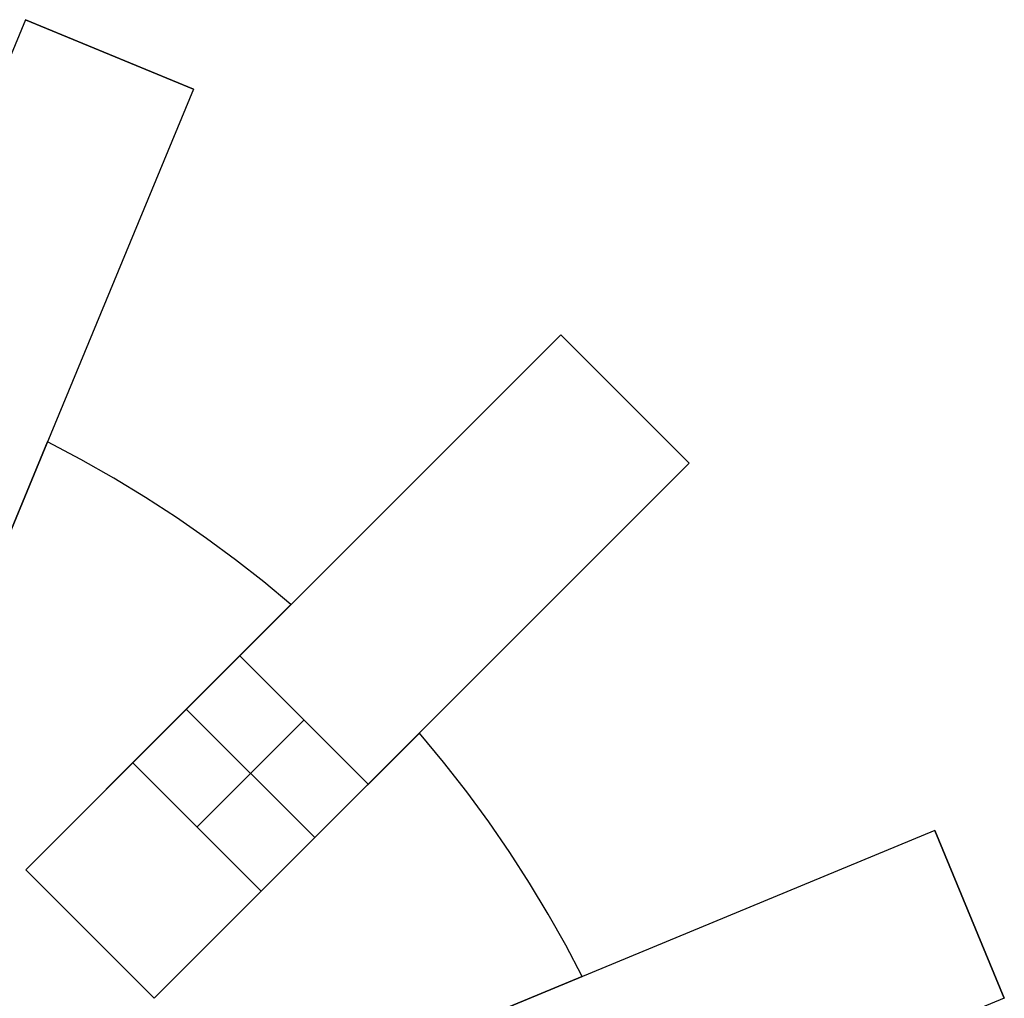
# Model space of a CAD drawing. Header units: millimetres. Extents: x 625 to 835, y -1439 to -1229.
# Tile 9 of 9: x 764 to 829, y -1300 to -1235. Entities that reach past the tile are written whole.
import ezdxf

# ---------------------------------------------------------------- set-up
doc = ezdxf.new("R2010")
doc.units = ezdxf.units.MM

msp = doc.modelspace()

# ---------------------------------------------------------------- linework, layer by layer
for points in [[(764.638, -1235.12), (745.504, -1281.314)], [(775.725, -1239.713), (764.638, -1235.12)], [(775.725, -1239.713), (764.638, -1235.12)], [(764.638, -1235.12), (775.725, -1239.713)], [(764.638, -1235.12), (775.725, -1239.713)], [(775.725, -1239.713), (756.591, -1285.907)], [(800.004, -1255.935), (764.648, -1291.29)], [(808.489, -1264.42), (800.004, -1255.935)], [(808.489, -1264.42), (800.004, -1255.935)], [(800.004, -1255.935), (808.489, -1264.42)], [(762.331, -1272.048), (766.072, -1263.018)], [(766.072, -1263.018), (762.331, -1272.048)], [(762.331, -1272.048), (766.072, -1263.018)], [(766.072, -1263.018), (762.331, -1272.048)], [(782.167, -1273.772), (780.373, -1272.274), (778.514, -1270.813), (776.593, -1269.392), (774.609, -1268.015), (772.563, -1266.686), (770.457, -1265.408), (768.293, -1264.184), (766.072, -1263.018)], [(782.167, -1273.772), (780.373, -1272.274), (778.514, -1270.813), (776.593, -1269.392), (774.609, -1268.015), (772.563, -1266.686), (770.457, -1265.408), (768.293, -1264.184), (766.072, -1263.018)], [(782.167, -1273.772), (780.373, -1272.274), (778.514, -1270.813), (776.593, -1269.392), (774.609, -1268.015), (772.563, -1266.686), (770.457, -1265.408), (768.293, -1264.184), (766.072, -1263.018)], [(782.167, -1273.772), (780.373, -1272.274), (778.514, -1270.813), (776.593, -1269.392), (774.609, -1268.015), (772.563, -1266.686), (770.457, -1265.408), (768.293, -1264.184), (766.072, -1263.018)], [(782.167, -1273.772), (780.373, -1272.274), (778.514, -1270.813), (776.593, -1269.392), (774.609, -1268.015), (772.563, -1266.686), (770.457, -1265.408), (768.293, -1264.184), (766.072, -1263.018)], [(782.167, -1273.772), (780.373, -1272.274), (778.514, -1270.813), (776.593, -1269.392), (774.609, -1268.015), (772.563, -1266.686), (770.457, -1265.408), (768.293, -1264.184), (766.072, -1263.018)], [(808.489, -1264.42), (773.134, -1299.776)], [(782.167, -1273.772), (775.255, -1280.684)], [(775.255, -1280.684), (782.167, -1273.772)], [(782.167, -1273.772), (775.255, -1280.684)], [(775.255, -1280.684), (782.167, -1273.772)], [(778.79, -1277.148), (771.719, -1284.219)], [(771.719, -1284.219), (778.79, -1277.148)], [(787.276, -1285.634), (778.79, -1277.148)], [(787.276, -1285.634), (778.79, -1277.148)], [(775.255, -1280.684), (764.648, -1291.29)], [(764.648, -1291.29), (775.255, -1280.684)], [(775.255, -1280.684), (764.648, -1291.29)], [(764.648, -1291.29), (775.255, -1280.684)], [(775.255, -1280.684), (783.74, -1289.169)], [(775.255, -1280.684), (783.74, -1289.169)], [(783.033, -1281.391), (775.962, -1288.462)], [(775.962, -1288.462), (783.033, -1281.391)], [(783.74, -1289.169), (790.652, -1282.257)], [(790.652, -1282.257), (783.74, -1289.169)], [(783.74, -1289.169), (790.652, -1282.257)], [(790.652, -1282.257), (783.74, -1289.169)], [(801.406, -1298.352), (800.322, -1296.282), (799.164, -1294.221), (797.933, -1292.173), (796.626, -1290.141), (795.245, -1288.13), (793.789, -1286.144), (792.258, -1284.185), (790.652, -1282.257)], [(801.406, -1298.352), (800.322, -1296.282), (799.164, -1294.221), (797.933, -1292.173), (796.626, -1290.141), (795.245, -1288.13), (793.789, -1286.144), (792.258, -1284.185), (790.652, -1282.257)], [(801.406, -1298.352), (800.322, -1296.282), (799.164, -1294.221), (797.933, -1292.173), (796.626, -1290.141), (795.245, -1288.13), (793.789, -1286.144), (792.258, -1284.185), (790.652, -1282.257)], [(801.406, -1298.352), (800.322, -1296.282), (799.164, -1294.221), (797.933, -1292.173), (796.626, -1290.141), (795.245, -1288.13), (793.789, -1286.144), (792.258, -1284.185), (790.652, -1282.257)], [(801.406, -1298.352), (800.322, -1296.282), (799.164, -1294.221), (797.933, -1292.173), (796.626, -1290.141), (795.245, -1288.13), (793.789, -1286.144), (792.258, -1284.185), (790.652, -1282.257)], [(801.406, -1298.352), (800.322, -1296.282), (799.164, -1294.221), (797.933, -1292.173), (796.626, -1290.141), (795.245, -1288.13), (793.789, -1286.144), (792.258, -1284.185), (790.652, -1282.257)], [(780.205, -1292.705), (771.719, -1284.219)], [(780.205, -1292.705), (771.719, -1284.219)], [(780.205, -1292.705), (787.276, -1285.634)], [(787.276, -1285.634), (780.205, -1292.705)], [(824.711, -1288.699), (778.517, -1307.833)], [(829.303, -1299.785), (824.711, -1288.699)], [(829.303, -1299.785), (824.711, -1288.699)], [(824.711, -1288.699), (829.303, -1299.785)], [(773.134, -1299.776), (783.74, -1289.169)], [(783.74, -1289.169), (773.134, -1299.776)], [(773.134, -1299.776), (783.74, -1289.169)], [(783.74, -1289.169), (773.134, -1299.776)], [(764.648, -1291.29), (773.134, -1299.776)], [(773.134, -1299.776), (764.648, -1291.29)], [(773.134, -1299.776), (764.648, -1291.29)], [(773.134, -1299.776), (764.648, -1291.29)], [(764.648, -1291.29), (773.134, -1299.776)], [(764.648, -1291.29), (773.134, -1299.776)], [(801.406, -1298.352), (792.375, -1302.093)], [(792.375, -1302.093), (801.406, -1298.352)], [(801.406, -1298.352), (792.375, -1302.093)], [(792.375, -1302.093), (801.406, -1298.352)], [(829.303, -1299.785), (783.109, -1318.92)]]:
    msp.add_lwpolyline(points)
at = {"extrusion": (0.92388, -0.382683, 9.28108e-15)}
msp.add_lwpolyline([(-848.488, 704), (-848.506, 705.024), (-848.558, 706.047), (-848.645, 707.068), (-848.767, 708.085), (-848.924, 709.097), (-849.116, 710.104), (-849.341, 711.103), (-849.601, 712.094), (-849.894, 713.075), (-850.22, 714.046), (-850.58, 715.006), (-850.972, 715.952), (-851.396, 716.885), (-851.851, 717.802), (-852.338, 718.703), (-852.855, 719.588), (-853.403, 720.454), (-853.979, 721.3), (-854.584, 722.127), (-855.217, 722.933), (-855.877, 723.716), (-856.563, 724.477), (-857.275, 725.213), (-858.011, 725.925), (-858.772, 726.611), (-859.555, 727.271), (-860.361, 727.904), (-861.188, 728.509), (-862.034, 729.085), (-862.901, 729.633), (-863.785, 730.15), (-864.686, 730.637), (-865.604, 731.092), (-866.536, 731.516), (-867.482, 731.908), (-868.442, 732.268), (-869.413, 732.594), (-870.394, 732.888), (-871.385, 733.147), (-872.384, 733.373), (-873.391, 733.564), (-874.403, 733.721), (-875.42, 733.843), (-876.441, 733.93), (-877.464, 733.983), (-878.488, 734)], dxfattribs=at)
at = {"extrusion": (0.92388, -0.382683, -1.40393e-15)}
msp.add_lwpolyline([(-878.488, -10), (-877.464, -9.983), (-876.441, -9.93), (-875.42, -9.843), (-874.403, -9.721), (-873.391, -9.564), (-872.384, -9.373), (-871.385, -9.147), (-870.394, -8.888), (-869.413, -8.594), (-868.442, -8.268), (-867.482, -7.908), (-866.536, -7.516), (-865.604, -7.092), (-864.686, -6.637), (-863.785, -6.15), (-862.901, -5.633), (-862.034, -5.085), (-861.188, -4.509), (-860.361, -3.904), (-859.555, -3.271), (-858.772, -2.611), (-858.011, -1.925), (-857.275, -1.213), (-856.563, -0.477), (-855.877, 0.284), (-855.217, 1.067), (-854.584, 1.873), (-853.979, 2.7), (-853.403, 3.546), (-852.855, 4.412), (-852.338, 5.297), (-851.851, 6.198), (-851.396, 7.115), (-850.972, 8.048), (-850.58, 8.994), (-850.22, 9.954), (-849.894, 10.925), (-849.601, 11.906), (-849.341, 12.897), (-849.116, 13.896), (-848.924, 14.903), (-848.767, 15.915), (-848.645, 16.932), (-848.558, 17.953), (-848.506, 18.976), (-848.488, 20)], dxfattribs=at)
at = {"extrusion": (1, 0, 0)}
for points in [[(-1235.12, 20), (-1235.12, 704)], [(-1237.417, 20), (-1237.417, 704)], [(-1239.713, 704), (-1239.713, 20)], [(-1255.935, 20), (-1255.935, 704)], [(-1260.178, 20), (-1260.178, 704)], [(-1263.018, 0), (-1263.018, 12)], [(-1263.018, 712), (-1263.018, 724)], [(-1262.81, 733.58), (-1262.81, -9.58)], [(-1264.42, 704), (-1264.42, 20)], [(-1273.772, 0), (-1273.772, 12)], [(-1273.772, 712), (-1273.772, 724)], [(-1273.613, 733.58), (-1273.613, -9.58)], [(-1282.257, 0), (-1282.257, 12)], [(-1282.257, 712), (-1282.257, 724)], [(-1282.098, 733.58), (-1282.098, -9.58)], [(-1288.699, 20), (-1288.699, 704)], [(-1291.29, 712), (-1291.29, 12)], [(-1294.242, 20), (-1294.242, 704)], [(-1295.533, 712), (-1295.533, 12)], [(-1298.352, 0), (-1298.352, 12)], [(-1298.352, 712), (-1298.352, 724)], [(-1298.266, 733.58), (-1298.266, -9.58)], [(-1299.776, 12), (-1299.776, 712)], [(-1299.785, 704), (-1299.785, 20)]]:
    msp.add_lwpolyline(points, dxfattribs=at)
at = {"extrusion": (0.92388, -0.382683, 8.22249e-16)}
msp.add_lwpolyline([(-848.488, 704), (-848.506, 705.024), (-848.558, 706.047), (-848.645, 707.068), (-848.767, 708.085), (-848.924, 709.097), (-849.116, 710.104), (-849.341, 711.103), (-849.601, 712.094), (-849.894, 713.075), (-850.22, 714.046), (-850.58, 715.006), (-850.972, 715.952), (-851.396, 716.885), (-851.851, 717.802), (-852.338, 718.703), (-852.855, 719.588), (-853.403, 720.454), (-853.979, 721.3), (-854.584, 722.127), (-855.217, 722.933), (-855.877, 723.716), (-856.563, 724.477), (-857.275, 725.213), (-858.011, 725.925), (-858.772, 726.611), (-859.555, 727.271), (-860.361, 727.904), (-861.188, 728.509), (-862.034, 729.085), (-862.901, 729.633), (-863.785, 730.15), (-864.686, 730.637), (-865.604, 731.092), (-866.536, 731.516), (-867.482, 731.908), (-868.442, 732.268), (-869.413, 732.594), (-870.394, 732.888), (-871.385, 733.147), (-872.384, 733.373), (-873.391, 733.564), (-874.403, 733.721), (-875.42, 733.843), (-876.441, 733.93), (-877.464, 733.983), (-878.488, 734)], dxfattribs=at)
at = {"extrusion": (0.92388, -0.382683, 4.56015e-15)}
msp.add_lwpolyline([(-878.488, -10), (-877.464, -9.983), (-876.441, -9.93), (-875.42, -9.843), (-874.403, -9.721), (-873.391, -9.564), (-872.384, -9.373), (-871.385, -9.147), (-870.394, -8.888), (-869.413, -8.594), (-868.442, -8.268), (-867.482, -7.908), (-866.536, -7.516), (-865.604, -7.092), (-864.686, -6.637), (-863.785, -6.15), (-862.901, -5.633), (-862.034, -5.085), (-861.188, -4.509), (-860.361, -3.904), (-859.555, -3.271), (-858.772, -2.611), (-858.011, -1.925), (-857.275, -1.213), (-856.563, -0.477), (-855.877, 0.284), (-855.217, 1.067), (-854.584, 1.873), (-853.979, 2.7), (-853.403, 3.546), (-852.855, 4.412), (-852.338, 5.297), (-851.851, 6.198), (-851.396, 7.115), (-850.972, 8.048), (-850.58, 8.994), (-850.22, 9.954), (-849.894, 10.925), (-849.601, 11.906), (-849.341, 12.897), (-849.116, 13.896), (-848.924, 14.903), (-848.767, 15.915), (-848.645, 16.932), (-848.558, 17.953), (-848.506, 18.976), (-848.488, 20)], dxfattribs=at)
at = {"extrusion": (0.92388, -0.382683, -4.12563e-15)}
msp.add_lwpolyline([(-878.488, 734), (-877.464, 733.983), (-876.441, 733.93), (-875.42, 733.843), (-874.403, 733.721), (-873.391, 733.564), (-872.384, 733.373), (-871.385, 733.147), (-870.394, 732.888), (-869.413, 732.594), (-868.442, 732.268), (-867.482, 731.908), (-866.536, 731.516), (-865.604, 731.092), (-864.686, 730.637), (-863.785, 730.15), (-862.901, 729.633), (-862.034, 729.085), (-861.188, 728.509), (-860.361, 727.904), (-859.555, 727.271), (-858.772, 726.611), (-858.011, 725.925), (-857.275, 725.213), (-856.563, 724.477), (-855.877, 723.716), (-855.217, 722.933), (-854.584, 722.127), (-853.979, 721.3), (-853.403, 720.454), (-852.855, 719.588), (-852.338, 718.703), (-851.851, 717.802), (-851.396, 716.885), (-850.972, 715.952), (-850.58, 715.006), (-850.22, 714.046), (-849.894, 713.075), (-849.601, 712.094), (-849.341, 711.103), (-849.116, 710.104), (-848.924, 709.097), (-848.767, 708.085), (-848.645, 707.068), (-848.558, 706.047), (-848.506, 705.024), (-848.488, 704)], dxfattribs=at)
at = {"extrusion": (0.92388, -0.382683, -4.92037e-15)}
msp.add_lwpolyline([(-848.488, 20), (-848.506, 18.976), (-848.558, 17.953), (-848.645, 16.932), (-848.767, 15.915), (-848.924, 14.903), (-849.116, 13.896), (-849.341, 12.897), (-849.601, 11.906), (-849.894, 10.925), (-850.22, 9.954), (-850.58, 8.994), (-850.972, 8.048), (-851.396, 7.115), (-851.851, 6.198), (-852.338, 5.297), (-852.855, 4.412), (-853.403, 3.546), (-853.979, 2.7), (-854.584, 1.873), (-855.217, 1.067), (-855.877, 0.284), (-856.563, -0.477), (-857.275, -1.213), (-858.011, -1.925), (-858.772, -2.611), (-859.555, -3.271), (-860.361, -3.904), (-861.188, -4.509), (-862.034, -5.085), (-862.901, -5.633), (-863.785, -6.15), (-864.686, -6.637), (-865.604, -7.092), (-866.536, -7.516), (-867.482, -7.908), (-868.442, -8.268), (-869.413, -8.594), (-870.394, -8.888), (-871.385, -9.147), (-872.384, -9.373), (-873.391, -9.564), (-874.403, -9.721), (-875.42, -9.843), (-876.441, -9.93), (-877.464, -9.983), (-878.488, -10)], dxfattribs=at)
at = {"extrusion": (0.707107, -0.707107, 6.48041e-15)}
msp.add_lwpolyline([(-322.392, 704), (-322.41, 705.024), (-322.462, 706.047), (-322.55, 707.068), (-322.672, 708.085), (-322.828, 709.097), (-323.02, 710.104), (-323.245, 711.103), (-323.505, 712.094), (-323.798, 713.075), (-324.124, 714.046), (-324.484, 715.006), (-324.876, 715.952), (-325.3, 716.885), (-325.756, 717.802), (-326.242, 718.703), (-326.76, 719.588), (-327.307, 720.454), (-327.883, 721.3), (-328.488, 722.127), (-329.121, 722.933), (-329.781, 723.716), (-330.467, 724.477), (-331.179, 725.213), (-331.916, 725.925), (-332.676, 726.611), (-333.46, 727.271), (-334.265, 727.904), (-335.092, 728.509), (-335.939, 729.085), (-336.805, 729.633), (-337.689, 730.15), (-338.59, 730.637), (-339.508, 731.092), (-340.44, 731.516), (-341.387, 731.908), (-342.346, 732.268), (-343.317, 732.594), (-344.298, 732.888), (-345.289, 733.147), (-346.289, 733.373), (-347.295, 733.564), (-348.307, 733.721), (-349.324, 733.843), (-350.345, 733.93), (-351.368, 733.983), (-352.392, 734)], dxfattribs=at)
at = {"extrusion": (0.707107, -0.707107, 0)}
for points in [[(-352.392, -10), (-351.368, -9.983), (-350.345, -9.93), (-349.324, -9.843), (-348.307, -9.721), (-347.295, -9.564), (-346.289, -9.373), (-345.289, -9.147), (-344.298, -8.888), (-343.317, -8.594), (-342.346, -8.268), (-341.387, -7.908), (-340.44, -7.516), (-339.508, -7.092), (-338.59, -6.637), (-337.689, -6.15), (-336.805, -5.633), (-335.939, -5.085), (-335.092, -4.509), (-334.265, -3.904), (-333.46, -3.271), (-332.676, -2.611), (-331.916, -1.925), (-331.179, -1.213), (-330.467, -0.477), (-329.781, 0.284), (-329.121, 1.067), (-328.488, 1.873), (-327.883, 2.7), (-327.307, 3.546), (-326.76, 4.412), (-326.242, 5.297), (-325.756, 6.198), (-325.3, 7.115), (-324.876, 8.048), (-324.484, 8.994), (-324.124, 9.954), (-323.798, 10.925), (-323.505, 11.906), (-323.245, 12.897), (-323.02, 13.896), (-322.828, 14.903), (-322.672, 15.915), (-322.55, 16.932), (-322.462, 17.953), (-322.41, 18.976), (-322.392, 20)], [(-362.392, 734), (-362.734, 733.994), (-363.075, 733.977), (-363.415, 733.948), (-363.754, 733.907), (-364.091, 733.855), (-364.427, 733.791), (-364.76, 733.716), (-365.09, 733.629), (-365.417, 733.531), (-365.741, 733.423), (-366.061, 733.303), (-366.376, 733.172), (-366.687, 733.031), (-366.993, 732.879), (-367.293, 732.717), (-367.588, 732.544), (-367.877, 732.362), (-368.159, 732.17), (-368.435, 731.968), (-368.703, 731.757), (-368.964, 731.537), (-369.218, 731.308), (-369.463, 731.071), (-369.701, 730.826), (-369.929, 730.572), (-370.149, 730.311), (-370.36, 730.042), (-370.562, 729.767), (-370.754, 729.485), (-370.936, 729.196), (-371.109, 728.901), (-371.271, 728.601), (-371.423, 728.295), (-371.564, 727.984), (-371.695, 727.669), (-371.815, 727.349), (-371.924, 727.025), (-372.021, 726.698), (-372.108, 726.368), (-372.183, 726.035), (-372.247, 725.699), (-372.299, 725.362), (-372.34, 725.023), (-372.369, 724.682), (-372.386, 724.341), (-372.392, 724)]]:
    msp.add_lwpolyline(points, dxfattribs=at)
at = {"extrusion": (-0.707107, 0.707107, -5.50315e-15)}
msp.add_lwpolyline([(322.392, 704), (322.41, 705.024), (322.462, 706.047), (322.55, 707.068), (322.672, 708.085), (322.828, 709.097), (323.02, 710.104), (323.245, 711.103), (323.505, 712.094), (323.798, 713.075), (324.124, 714.046), (324.484, 715.006), (324.876, 715.952), (325.3, 716.885), (325.756, 717.802), (326.242, 718.703), (326.76, 719.588), (327.307, 720.454), (327.883, 721.3), (328.488, 722.127), (329.121, 722.933), (329.781, 723.716), (330.467, 724.477), (331.179, 725.213), (331.916, 725.925), (332.676, 726.611), (333.46, 727.271), (334.265, 727.904), (335.092, 728.509), (335.939, 729.085), (336.805, 729.633), (337.689, 730.15), (338.59, 730.637), (339.508, 731.092), (340.44, 731.516), (341.387, 731.908), (342.346, 732.268), (343.317, 732.594), (344.298, 732.888), (345.289, 733.147), (346.289, 733.373), (347.295, 733.564), (348.307, 733.721), (349.324, 733.843), (350.345, 733.93), (351.368, 733.983), (352.392, 734)], dxfattribs=at)
at = {"extrusion": (0.707107, -0.707107, -4.57441e-15)}
msp.add_lwpolyline([(-352.392, -10), (-351.368, -9.983), (-350.345, -9.93), (-349.324, -9.843), (-348.307, -9.721), (-347.295, -9.564), (-346.289, -9.373), (-345.289, -9.147), (-344.298, -8.888), (-343.317, -8.594), (-342.346, -8.268), (-341.387, -7.908), (-340.44, -7.516), (-339.508, -7.092), (-338.59, -6.637), (-337.689, -6.15), (-336.805, -5.633), (-335.939, -5.085), (-335.092, -4.509), (-334.265, -3.904), (-333.46, -3.271), (-332.676, -2.611), (-331.916, -1.925), (-331.179, -1.213), (-330.467, -0.477), (-329.781, 0.284), (-329.121, 1.067), (-328.488, 1.873), (-327.883, 2.7), (-327.307, 3.546), (-326.76, 4.412), (-326.242, 5.297), (-325.756, 6.198), (-325.3, 7.115), (-324.876, 8.048), (-324.484, 8.994), (-324.124, 9.954), (-323.798, 10.925), (-323.505, 11.906), (-323.245, 12.897), (-323.02, 13.896), (-322.828, 14.903), (-322.672, 15.915), (-322.55, 16.932), (-322.462, 17.953), (-322.41, 18.976), (-322.392, 20)], dxfattribs=at)
at = {"extrusion": (-0.707107, 0.707107, 3.76536e-15)}
msp.add_lwpolyline([(352.392, 734), (351.368, 733.983), (350.345, 733.93), (349.324, 733.843), (348.307, 733.721), (347.295, 733.564), (346.289, 733.373), (345.289, 733.147), (344.298, 732.888), (343.317, 732.594), (342.346, 732.268), (341.387, 731.908), (340.44, 731.516), (339.508, 731.092), (338.59, 730.637), (337.689, 730.15), (336.805, 729.633), (335.939, 729.085), (335.092, 728.509), (334.265, 727.904), (333.46, 727.271), (332.676, 726.611), (331.916, 725.925), (331.179, 725.213), (330.467, 724.477), (329.781, 723.716), (329.121, 722.933), (328.488, 722.127), (327.883, 721.3), (327.307, 720.454), (326.76, 719.588), (326.242, 718.703), (325.756, 717.802), (325.3, 716.885), (324.876, 715.952), (324.484, 715.006), (324.124, 714.046), (323.798, 713.075), (323.505, 712.094), (323.245, 711.103), (323.02, 710.104), (322.828, 709.097), (322.672, 708.085), (322.55, 707.068), (322.462, 706.047), (322.41, 705.024), (322.392, 704)], dxfattribs=at)
at = {"extrusion": (-0.707107, 0.707107, 0)}
for points in [[(322.392, 20), (322.41, 18.976), (322.462, 17.953), (322.55, 16.932), (322.672, 15.915), (322.828, 14.903), (323.02, 13.896), (323.245, 12.897), (323.505, 11.906), (323.798, 10.925), (324.124, 9.954), (324.484, 8.994), (324.876, 8.048), (325.3, 7.115), (325.756, 6.198), (326.242, 5.297), (326.76, 4.412), (327.307, 3.546), (327.883, 2.7), (328.488, 1.873), (329.121, 1.067), (329.781, 0.284), (330.467, -0.477), (331.179, -1.213), (331.916, -1.925), (332.676, -2.611), (333.46, -3.271), (334.265, -3.904), (335.092, -4.509), (335.939, -5.085), (336.805, -5.633), (337.689, -6.15), (338.59, -6.637), (339.508, -7.092), (340.44, -7.516), (341.387, -7.908), (342.346, -8.268), (343.317, -8.594), (344.298, -8.888), (345.289, -9.147), (346.289, -9.373), (347.295, -9.564), (348.307, -9.721), (349.324, -9.843), (350.345, -9.93), (351.368, -9.983), (352.392, -10)], [(372.392, 724), (372.386, 724.341), (372.369, 724.682), (372.34, 725.023), (372.299, 725.362), (372.247, 725.699), (372.183, 726.035), (372.108, 726.368), (372.021, 726.698), (371.924, 727.025), (371.815, 727.349), (371.695, 727.669), (371.564, 727.984), (371.423, 728.295), (371.271, 728.601), (371.109, 728.901), (370.936, 729.196), (370.754, 729.485), (370.562, 729.767), (370.36, 730.042), (370.149, 730.311), (369.929, 730.572), (369.701, 730.826), (369.463, 731.071), (369.218, 731.308), (368.964, 731.537), (368.703, 731.757), (368.435, 731.968), (368.159, 732.17), (367.877, 732.362), (367.588, 732.544), (367.293, 732.717), (366.993, 732.879), (366.687, 733.031), (366.376, 733.172), (366.061, 733.303), (365.741, 733.423), (365.417, 733.531), (365.09, 733.629), (364.76, 733.716), (364.427, 733.791), (364.091, 733.855), (363.754, 733.907), (363.415, 733.948), (363.075, 733.977), (362.734, 733.994), (362.392, 734)]]:
    msp.add_lwpolyline(points, dxfattribs=at)
at = {"extrusion": (-0.707107, 0.707107, 4.11696e-14)}
msp.add_lwpolyline([(372.392, 0), (372.386, -0.341), (372.369, -0.682), (372.34, -1.023), (372.299, -1.362), (372.247, -1.699), (372.183, -2.035), (372.108, -2.368), (372.021, -2.698), (371.924, -3.025), (371.815, -3.349), (371.695, -3.669), (371.564, -3.984), (371.423, -4.295), (371.271, -4.601), (371.109, -4.901), (370.936, -5.196), (370.754, -5.485), (370.562, -5.767), (370.36, -6.042), (370.149, -6.311), (369.929, -6.572), (369.701, -6.826), (369.463, -7.071), (369.218, -7.308), (368.964, -7.537), (368.703, -7.757), (368.435, -7.968), (368.159, -8.17), (367.877, -8.362), (367.588, -8.544), (367.293, -8.717), (366.993, -8.879), (366.687, -9.031), (366.376, -9.172), (366.061, -9.303), (365.741, -9.423), (365.417, -9.531), (365.09, -9.629), (364.76, -9.716), (364.427, -9.791), (364.091, -9.855), (363.754, -9.907), (363.415, -9.948), (363.075, -9.977), (362.734, -9.994), (362.392, -10)], dxfattribs=at)
at = {"extrusion": (-0.707107, 0.707107, -1.37198e-14)}
msp.add_lwpolyline([(362.392, 734), (362.734, 733.994), (363.075, 733.977), (363.415, 733.948), (363.754, 733.907), (364.091, 733.855), (364.427, 733.791), (364.76, 733.716), (365.09, 733.629), (365.417, 733.531), (365.741, 733.423), (366.061, 733.303), (366.376, 733.172), (366.687, 733.031), (366.993, 732.879), (367.293, 732.717), (367.588, 732.544), (367.877, 732.362), (368.159, 732.17), (368.435, 731.968), (368.703, 731.757), (368.964, 731.537), (369.218, 731.308), (369.463, 731.071), (369.701, 730.826), (369.929, 730.572), (370.149, 730.311), (370.36, 730.042), (370.562, 729.767), (370.754, 729.485), (370.936, 729.196), (371.109, 728.901), (371.271, 728.601), (371.423, 728.295), (371.564, 727.984), (371.695, 727.669), (371.815, 727.349), (371.924, 727.025), (372.021, 726.698), (372.108, 726.368), (372.183, 726.035), (372.247, 725.699), (372.299, 725.362), (372.34, 725.023), (372.369, 724.682), (372.386, 724.341), (372.392, 724)], dxfattribs=at)
at = {"extrusion": (-0.707107, 0.707107, 1.37267e-14)}
msp.add_lwpolyline([(372.392, 0), (372.386, -0.341), (372.369, -0.682), (372.34, -1.023), (372.299, -1.362), (372.247, -1.699), (372.183, -2.035), (372.108, -2.368), (372.021, -2.698), (371.924, -3.025), (371.815, -3.349), (371.695, -3.669), (371.564, -3.984), (371.423, -4.295), (371.271, -4.601), (371.109, -4.901), (370.936, -5.196), (370.754, -5.485), (370.562, -5.767), (370.36, -6.042), (370.149, -6.311), (369.929, -6.572), (369.701, -6.826), (369.463, -7.071), (369.218, -7.308), (368.964, -7.537), (368.703, -7.757), (368.435, -7.968), (368.159, -8.17), (367.877, -8.362), (367.588, -8.544), (367.293, -8.717), (366.993, -8.879), (366.687, -9.031), (366.376, -9.172), (366.061, -9.303), (365.741, -9.423), (365.417, -9.531), (365.09, -9.629), (364.76, -9.716), (364.427, -9.791), (364.091, -9.855), (363.754, -9.907), (363.415, -9.948), (363.075, -9.977), (362.734, -9.994), (362.392, -10)], dxfattribs=at)
at = {"extrusion": (-0.382683, 0.92388, -1.85639e-14)}
msp.add_lwpolyline([(-268.77, 704), (-268.753, 705.024), (-268.7, 706.047), (-268.613, 707.068), (-268.491, 708.085), (-268.334, 709.097), (-268.143, 710.104), (-267.917, 711.103), (-267.658, 712.094), (-267.364, 713.075), (-267.038, 714.046), (-266.678, 715.006), (-266.286, 715.952), (-265.862, 716.885), (-265.407, 717.802), (-264.92, 718.703), (-264.403, 719.588), (-263.856, 720.454), (-263.279, 721.3), (-262.674, 722.127), (-262.041, 722.933), (-261.382, 723.716), (-260.695, 724.477), (-259.983, 725.213), (-259.247, 725.925), (-258.486, 726.611), (-257.703, 727.271), (-256.897, 727.904), (-256.071, 728.509), (-255.224, 729.085), (-254.358, 729.633), (-253.473, 730.15), (-252.572, 730.637), (-251.655, 731.092), (-250.722, 731.516), (-249.776, 731.908), (-248.817, 732.268), (-247.846, 732.594), (-246.864, 732.888), (-245.873, 733.147), (-244.874, 733.373), (-243.867, 733.564), (-242.855, 733.721), (-241.838, 733.843), (-240.817, 733.93), (-239.794, 733.983), (-238.77, 734)], dxfattribs=at)
at = {"extrusion": (-0.382683, 0.92388, -6.37207e-15)}
msp.add_lwpolyline([(-238.77, -10), (-239.794, -9.983), (-240.817, -9.93), (-241.838, -9.843), (-242.855, -9.721), (-243.867, -9.564), (-244.874, -9.373), (-245.873, -9.147), (-246.864, -8.888), (-247.846, -8.594), (-248.817, -8.268), (-249.776, -7.908), (-250.722, -7.516), (-251.655, -7.092), (-252.572, -6.637), (-253.473, -6.15), (-254.358, -5.633), (-255.224, -5.085), (-256.071, -4.509), (-256.897, -3.904), (-257.703, -3.271), (-258.486, -2.611), (-259.247, -1.925), (-259.983, -1.213), (-260.695, -0.477), (-261.382, 0.284), (-262.041, 1.067), (-262.674, 1.873), (-263.279, 2.7), (-263.856, 3.546), (-264.403, 4.412), (-264.92, 5.297), (-265.407, 6.198), (-265.862, 7.115), (-266.286, 8.048), (-266.678, 8.994), (-267.038, 9.954), (-267.364, 10.925), (-267.658, 11.906), (-267.917, 12.897), (-268.143, 13.896), (-268.334, 14.903), (-268.491, 15.915), (-268.613, 16.932), (-268.7, 17.953), (-268.753, 18.976), (-268.77, 20)], dxfattribs=at)
at = {"extrusion": (0.707107, -0.707107, 5.68434e-15)}
msp.add_lwpolyline([(-372.392, 0), (-372.386, -0.341), (-372.369, -0.682), (-372.34, -1.023), (-372.299, -1.362), (-372.247, -1.699), (-372.183, -2.035), (-372.108, -2.368), (-372.021, -2.698), (-371.924, -3.025), (-371.815, -3.349), (-371.695, -3.669), (-371.564, -3.984), (-371.423, -4.295), (-371.271, -4.601), (-371.109, -4.901), (-370.936, -5.196), (-370.754, -5.485), (-370.562, -5.767), (-370.36, -6.042), (-370.149, -6.311), (-369.929, -6.572), (-369.701, -6.826), (-369.463, -7.071), (-369.218, -7.308), (-368.964, -7.537), (-368.703, -7.757), (-368.435, -7.968), (-368.159, -8.17), (-367.877, -8.362), (-367.588, -8.544), (-367.293, -8.717), (-366.993, -8.879), (-366.687, -9.031), (-366.376, -9.172), (-366.061, -9.303), (-365.741, -9.423), (-365.417, -9.531), (-365.09, -9.629), (-364.76, -9.716), (-364.427, -9.791), (-364.091, -9.855), (-363.754, -9.907), (-363.415, -9.948), (-363.075, -9.977), (-362.734, -9.994), (-362.392, -10)], dxfattribs=at)
at = {"extrusion": (-0.382683, 0.92388, -4.15514e-15)}
msp.add_lwpolyline([(-268.77, 704), (-268.753, 705.024), (-268.7, 706.047), (-268.613, 707.068), (-268.491, 708.085), (-268.334, 709.097), (-268.143, 710.104), (-267.917, 711.103), (-267.658, 712.094), (-267.364, 713.075), (-267.038, 714.046), (-266.678, 715.006), (-266.286, 715.952), (-265.862, 716.885), (-265.407, 717.802), (-264.92, 718.703), (-264.403, 719.588), (-263.856, 720.454), (-263.279, 721.3), (-262.674, 722.127), (-262.041, 722.933), (-261.382, 723.716), (-260.695, 724.477), (-259.983, 725.213), (-259.247, 725.925), (-258.486, 726.611), (-257.703, 727.271), (-256.897, 727.904), (-256.071, 728.509), (-255.224, 729.085), (-254.358, 729.633), (-253.473, 730.15), (-252.572, 730.637), (-251.655, 731.092), (-250.722, 731.516), (-249.776, 731.908), (-248.817, 732.268), (-247.846, 732.594), (-246.864, 732.888), (-245.873, 733.147), (-244.874, 733.373), (-243.867, 733.564), (-242.855, 733.721), (-241.838, 733.843), (-240.817, 733.93), (-239.794, 733.983), (-238.77, 734)], dxfattribs=at)
at = {"extrusion": (-0.382683, 0.92388, 2.08804e-15)}
msp.add_lwpolyline([(-238.77, -10), (-239.794, -9.983), (-240.817, -9.93), (-241.838, -9.843), (-242.855, -9.721), (-243.867, -9.564), (-244.874, -9.373), (-245.873, -9.147), (-246.864, -8.888), (-247.846, -8.594), (-248.817, -8.268), (-249.776, -7.908), (-250.722, -7.516), (-251.655, -7.092), (-252.572, -6.637), (-253.473, -6.15), (-254.358, -5.633), (-255.224, -5.085), (-256.071, -4.509), (-256.897, -3.904), (-257.703, -3.271), (-258.486, -2.611), (-259.247, -1.925), (-259.983, -1.213), (-260.695, -0.477), (-261.382, 0.284), (-262.041, 1.067), (-262.674, 1.873), (-263.279, 2.7), (-263.856, 3.546), (-264.403, 4.412), (-264.92, 5.297), (-265.407, 6.198), (-265.862, 7.115), (-266.286, 8.048), (-266.678, 8.994), (-267.038, 9.954), (-267.364, 10.925), (-267.658, 11.906), (-267.917, 12.897), (-268.143, 13.896), (-268.334, 14.903), (-268.491, 15.915), (-268.613, 16.932), (-268.7, 17.953), (-268.753, 18.976), (-268.77, 20)], dxfattribs=at)
at = {"extrusion": (0.000142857, -2.84161e-05, 1)}
msp.add_lwpolyline([(765, -1334.424), (764.979, -1333.206), (764.915, -1331.99), (764.809, -1330.777), (764.662, -1329.568), (764.472, -1328.365), (764.24, -1327.17), (763.967, -1325.983), (763.653, -1324.806), (763.298, -1323.641), (762.902, -1322.49), (762.467, -1321.352), (761.993, -1320.231), (761.48, -1319.126), (760.929, -1318.04), (760.34, -1316.974), (759.714, -1315.929), (759.053, -1314.907), (758.356, -1313.908), (757.626, -1312.934), (756.861, -1311.986), (756.064, -1311.065), (755.236, -1310.172), (754.377, -1309.309), (753.488, -1308.476), (752.572, -1307.675), (751.627, -1306.906), (750.657, -1306.17), (749.661, -1305.468), (748.642, -1304.802), (747.6, -1304.171), (746.537, -1303.577), (745.454, -1303.021), (744.352, -1302.502), (743.233, -1302.022), (742.098, -1301.581), (740.948, -1301.18), (739.785, -1300.819), (738.61, -1300.499), (737.424, -1300.22), (736.23, -1299.983), (735.028, -1299.787), (733.82, -1299.633), (732.607, -1299.521), (731.391, -1299.452), (730.174, -1299.424), (728.956, -1299.439), (727.74, -1299.497), (726.526, -1299.597), (725.317, -1299.739), (724.113, -1299.923), (722.916, -1300.148), (721.728, -1300.415), (720.55, -1300.724), (719.383, -1301.073), (718.229, -1301.463), (717.09, -1301.892), (715.966, -1302.361), (714.859, -1302.868), (713.77, -1303.414), (712.701, -1303.998), (711.653, -1304.618), (710.627, -1305.274), (709.625, -1305.966), (708.647, -1306.692), (707.696, -1307.452), (706.771, -1308.244), (705.874, -1309.068), (705.006, -1309.922), (704.169, -1310.807), (703.363, -1311.72), (702.589, -1312.66), (701.849, -1313.627), (701.142, -1314.619), (700.471, -1315.635), (699.835, -1316.673), (699.236, -1317.734), (698.674, -1318.814), (698.15, -1319.913), (697.664, -1321.03)], dxfattribs=at)
at = {"extrusion": (-0.000142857, 2.84161e-05, 1)}
msp.add_lwpolyline([(697.666, -1321.03), (698.151, -1319.914), (698.676, -1318.814), (699.238, -1317.734), (699.837, -1316.674), (700.473, -1315.635), (701.144, -1314.619), (701.851, -1313.627), (702.591, -1312.66), (703.365, -1311.72), (704.171, -1310.807), (705.008, -1309.923), (705.876, -1309.068), (706.772, -1308.244), (707.697, -1307.452), (708.649, -1306.692), (709.627, -1305.966), (710.629, -1305.275), (711.655, -1304.618), (712.703, -1303.998), (713.772, -1303.415), (714.861, -1302.869), (715.968, -1302.361), (717.091, -1301.892), (718.231, -1301.463), (719.385, -1301.073), (720.552, -1300.724), (721.73, -1300.416), (722.918, -1300.149), (724.114, -1299.923), (725.318, -1299.739), (726.528, -1299.597), (727.742, -1299.497), (728.958, -1299.44), (730.176, -1299.425), (731.393, -1299.452), (732.609, -1299.522), (733.822, -1299.633), (735.03, -1299.787), (736.232, -1299.983), (737.426, -1300.221), (738.611, -1300.5), (739.786, -1300.82), (740.95, -1301.181), (742.099, -1301.582), (743.235, -1302.022), (744.354, -1302.502), (745.456, -1303.021), (746.539, -1303.578), (747.602, -1304.172), (748.644, -1304.802), (749.663, -1305.469), (750.659, -1306.17), (751.629, -1306.906), (752.573, -1307.675), (753.49, -1308.476), (754.379, -1309.309), (755.238, -1310.172), (756.066, -1311.065), (756.863, -1311.986), (757.627, -1312.934), (758.358, -1313.908), (759.055, -1314.907), (759.716, -1315.93), (760.342, -1316.975), (760.93, -1318.041), (761.481, -1319.126), (761.995, -1320.231), (762.469, -1321.352), (762.904, -1322.49), (763.299, -1323.642), (763.654, -1324.807), (763.969, -1325.983), (764.242, -1327.17), (764.473, -1328.366), (764.663, -1329.569), (764.811, -1330.777), (764.917, -1331.99), (764.981, -1333.207), (765.002, -1334.424)], dxfattribs=at)
at = {"extrusion": (-0.382683, 0.92388, 5.78214e-15)}
msp.add_lwpolyline([(-238.77, 734), (-239.794, 733.983), (-240.817, 733.93), (-241.838, 733.843), (-242.855, 733.721), (-243.867, 733.564), (-244.874, 733.373), (-245.873, 733.147), (-246.864, 732.888), (-247.846, 732.594), (-248.817, 732.268), (-249.776, 731.908), (-250.722, 731.516), (-251.655, 731.092), (-252.572, 730.637), (-253.473, 730.15), (-254.358, 729.633), (-255.224, 729.085), (-256.071, 728.509), (-256.897, 727.904), (-257.703, 727.271), (-258.486, 726.611), (-259.247, 725.925), (-259.983, 725.213), (-260.695, 724.477), (-261.382, 723.716), (-262.041, 722.933), (-262.674, 722.127), (-263.279, 721.3), (-263.856, 720.454), (-264.403, 719.588), (-264.92, 718.703), (-265.407, 717.802), (-265.862, 716.885), (-266.286, 715.952), (-266.678, 715.006), (-267.038, 714.046), (-267.364, 713.075), (-267.658, 712.094), (-267.917, 711.103), (-268.143, 710.104), (-268.334, 709.097), (-268.491, 708.085), (-268.613, 707.068), (-268.7, 706.047), (-268.753, 705.024), (-268.77, 704)], dxfattribs=at)

doc.saveas('drawing.dxf')
